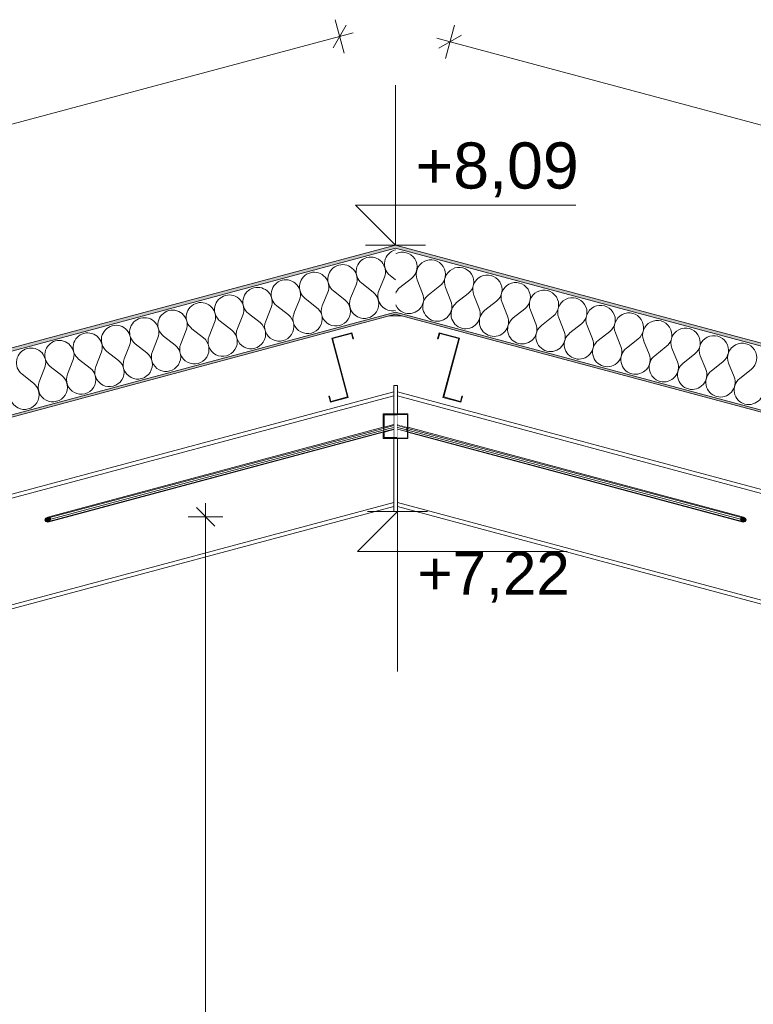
# Model space of a CAD drawing. Header units: millimetres. Extents: x -12989 to 381717, y -50461 to 30884.
# Tile 33 of 63: x 369814 to 372198, y -40338 to -37138. Entities that reach past the tile are written whole.
import ezdxf

# ---------------------------------------------------------------- set-up
doc = ezdxf.new("R2010")
doc.units = ezdxf.units.MM
doc.header["$MEASUREMENT"] = 0
doc.linetypes.add('Wipeout_Contour', pattern=[1000, 0, -1000])
for name, color, linetype in [('A_WYM_SYTUACJA', 7, 'Continuous'), ('AS_Belki.Import IFC', 7, 'Continuous'), ('AS_Blachy.Import IFC', 7, 'Continuous'), ('Nowe_04-ŚCIANY DZIAŁOWE', 7, 'Continuous'), ('Nowe_A__DACHY', 7, 'Continuous'), ('Nowe_A__SCIANY', 7, 'Continuous'), ('Nowe_A_WYM', 7, 'Continuous')]:
    doc.layers.add(name, color=color, linetype=linetype)
for name, color, linetype, lineweight in [('A_WYM_SYTUACJA_Nr_pióra__1', 7, 'Continuous', 13), ('A_WYM_SYTUACJA_Nr_pióra__45', 7, 'Continuous', 15), ('A_WYM_SYTUACJA_Nr_pióra__85', 7, 'Continuous', 13), ('AS_Belki.Import IFC_Nr_pióra__1', 7, 'Continuous', 13), ('AS_Belki.Import IFC_Nr_pióra__90', 7, 'Continuous', 13), ('AS_Blachy.Import IFC_Nr_pióra__4', 7, 'Continuous', 13), ('Nowe_04-ŚCIANY DZIAŁOWE_Nr_pióra__87', 7, 'Continuous', 13), ('Nowe_A__DACHY_Nr_pióra__52', 7, 'Continuous', 15), ('Nowe_A__DACHY_Nr_pióra__72', 7, 'Continuous', 13), ('Nowe_A_WYM_Nr_pióra__1', 7, 'Continuous', 13), ('Nowe_A_WYM_Nr_pióra__45', 7, 'Continuous', 15), ('Nowe_A_WYM_Nr_pióra__85', 7, 'Continuous', 13)]:
    doc.layers.add(name, color=color, linetype=linetype, lineweight=lineweight)
doc.layers.add('Nowe_A__DACHY_Nr_pióra__162', color=7, linetype='Continuous', lineweight=5, true_color=0x6a6a6a)
doc.layers.add('Nowe_A__DACHY_Nr_pióra__174', color=7, linetype='Continuous', lineweight=5, true_color=0x6a6a6a)
doc.styles.add('STYL_AUTOMATYCZNY_5', font='arial.ttf')
doc.dimstyles.new('STYL_AUTOMATYCZNY__1', dxfattribs={"dimtxt": 139.999998, "dimasz": 57, "dimexe": 0.18, "dimexo": 0.0625, "dimgap": 0, "dimtad": 1, "dimdec": 0, "dimlfac": 0.1, "dimzin": 0, "dimdsep": 46, "dimtxsty": 'STYL_AUTOMATYCZNY_5', "dimblk": 'ARROWHEAD_6', "dimblk1": 'ARROWHEAD_6', "dimblk2": 'ARROWHEAD_6', "dimcen": 0.09, "dimse1": 1, "dimse2": 1, "dimclrd": 7, "dimclre": 7, "dimclrt": 7, "dimadec": 0, "dimazin": 0, "dimtfac": 1, "dimtdec": 4, "dimtmove": 0, "dimatfit": 3, "dimfxl": 0, "dimtolj": 1, "dimtzin": 0, "dimarcsym": 0})

# ---------------------------------------------------------------- blocks, each defined once
blk = doc.blocks.new('ElemPrzekroju_3_1', base_point=(363535.4, -45960.6))
at = {"color": 254, "linetype": 'Wipeout_Contour', "lineweight": 0, "ltscale": 1118959.021062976}
blk.add_wipeout([(371015.4, -38100.7), (371055.4, -38100.7), (371035.4, -38095.3)], dxfattribs=at).dxf.layer = 'Nowe_A__SCIANY'
blk = doc.blocks.new('ElemPrzekroju_19_1', base_point=(363535.4, -45960.6))
at = {"layer": 'Nowe_04-ŚCIANY DZIAŁOWE_Nr_pióra__87', "color": 7, "linetype": 'Continuous', "lineweight": 13}
blk.add_line((371015.4, -38100.7), (371055.4, -38100.7), dxfattribs=at)
at = {"color": 254, "linetype": 'Wipeout_Contour', "lineweight": 0, "ltscale": 18532288.84054093}
blk.add_wipeout([(364085.4, -40868.8), (364085.4, -45960.6), (365405.4, -45960.6), (365385.4, -45940.6), (365385.4, -44980.6), (365405.4, -44960.6), (365385.4, -44940.6), (365385.4, -43980.6), (365405.4, -43960.6), (365385.4, -43940.6), (365385.4, -42980.6), (365405.4, -42960.6), (365385.4, -42940.6), (365385.4, -42890.6), (365535.4, -42890.6), (365535.4, -42940.6), (365515.4, -42960.6), (365535.4, -42980.6), (365535.4, -43940.6), (365515.4, -43960.6), (365535.4, -43980.6), (365535.4, -44940.6), (365515.4, -44960.6), (365535.4, -44980.6), (365535.4, -45940.6), (365515.4, -45960.6), (368165.8, -45960.6), (368165.8, -43900.6), (369175.8, -43900.6), (369175.8, -45960.6), (377985.4, -45960.6), (377985.4, -40868.8), (377979.8, -40879.2), (376871, -40282.5), (376876.7, -40272), (376874.1, -40270.6), (376865.7, -40301.8), (376827, -40291.4), (376832.2, -40272.1), (371041.4, -38720.5), (371041.4, -38736.8), (371029.4, -38736.8), (371029.4, -38720.5), (365238.6, -40272.1), (365243.8, -40291.4), (365205.1, -40301.8), (365196.8, -40270.6), (365194.1, -40272), (365199.8, -40282.5), (364091, -40879.2)], dxfattribs=at).dxf.layer = 'Nowe_04-ŚCIANY DZIAŁOWE'
blk = doc.blocks.new('ElemPrzekroju_71_1', base_point=(363535.4, -45960.6))
at = {"color": 254, "linetype": 'Wipeout_Contour', "lineweight": 0, "ltscale": 1492093.251625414}
blk.add_wipeout([(371041.4, -38422.3), (371029.4, -38422.3), (371029.4, -38496.3), (371041.4, -38496.3)], dxfattribs=at).dxf.layer = 'AS_Blachy.Import IFC'
at = {"color": 254, "linetype": 'Wipeout_Contour', "lineweight": 0, "ltscale": 1492057.723251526}
blk.add_wipeout([(371029.4, -38419.3), (371041.4, -38419.3), (371041.4, -38326.8), (371029.4, -38326.8)], dxfattribs=at).dxf.layer = 'AS_Blachy.Import IFC'
at = {"color": 254, "linetype": 'Wipeout_Contour', "lineweight": 0, "ltscale": 1492158.920556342}
blk.add_wipeout([(371029.4, -38736.8), (371041.4, -38736.8), (371041.4, -38499.3), (371029.4, -38499.3)], dxfattribs=at).dxf.layer = 'AS_Blachy.Import IFC'
at = {"layer": 'AS_Blachy.Import IFC_Nr_pióra__4', "color": 7, "linetype": 'Continuous', "lineweight": 13}
for p, q in [((371029.4, -38347.8), (371029.4, -38326.8)), ((371041.4, -38326.8), (371029.4, -38326.8)), ((371041.4, -38347.8), (371041.4, -38326.8)), ((371029.4, -38419.3), (371029.4, -38360.9)), ((371041.4, -38419.3), (371041.4, -38360.9)), ((371029.4, -38496.3), (371029.4, -38422.3)), ((371041.4, -38496.3), (371041.4, -38422.3)), ((371029.4, -38707.3), (371029.4, -38499.3)), ((371041.4, -38707.3), (371041.4, -38499.3)), ((371029.4, -38736.8), (371029.4, -38720.5)), ((371041.4, -38736.8), (371041.4, -38720.5)), ((371041.4, -38736.8), (371029.4, -38736.8))]:
    blk.add_line(p, q, dxfattribs=at)
blk = doc.blocks.new('*X96', base_point=(363535.4, -45960.6))
at = {"layer": 'Nowe_A__DACHY_Nr_pióra__174', "color": 251, "linetype": 'Continuous', "lineweight": 5, "true_color": 0x6a6a6a}
for p, q in [((371087.2, -37978.7), (371049.7, -38008.1)), ((371105.6, -37983.6), (371123.3, -38027.8)), ((371179.2, -38003.4), (371141.7, -38032.8)), ((371197.6, -38008.3), (371215.3, -38052.5)), ((371271.1, -38028), (371233.7, -38057.4)), ((371289.5, -38032.9), (371307.3, -38077.1)), ((371363.1, -38052.6), (371325.7, -38082.1)), ((371381.5, -38057.6), (371399.3, -38101.8)), ((371455.1, -38077.3), (371417.7, -38106.7)), ((371473.5, -38082.2), (371491.3, -38126.4)), ((371547.1, -38101.9), (371509.7, -38131.4)), ((371565.5, -38106.9), (371583.3, -38151.1)), ((371639.1, -38126.6), (371601.7, -38156)), ((371657.5, -38131.5), (371675.3, -38175.7)), ((371731.1, -38151.2), (371693.7, -38180.6)), ((371749.5, -38156.2), (371767.2, -38200.4)), ((371823.1, -38175.9), (371785.6, -38205.3)), ((371841.5, -38180.8), (371859.2, -38225)), ((371915.1, -38200.5), (371877.6, -38229.9)), ((371933.5, -38205.5), (371951.2, -38249.7)), ((372007.1, -38225.2), (371969.6, -38254.6)), ((372025.5, -38230.1), (372043.2, -38274.3)), ((372099.1, -38249.8), (372061.6, -38279.2)), ((372117.5, -38254.8), (372135.2, -38299)), ((372191.1, -38274.5), (372153.6, -38303.9))]:
    blk.add_line(p, q, dxfattribs=at)
for centre, start, end in [((371057.8, -37941.2), 308.1301, 117.9982), ((371149.8, -37965.9), 308.1301, 201.8699), ((371241.7, -37990.5), 308.1301, 201.8699), ((371333.7, -38015.2), 308.1301, 201.8699), ((371079.1, -38045.6), 128.1301, 156.5966), ((371425.7, -38039.8), 308.1301, 201.8699), ((371517.7, -38064.5), 308.1301, 201.8699), ((371079.1, -38045.6), 255, 21.8699), ((371171.1, -38070.2), 128.1301, 255), ((371171.1, -38070.2), 255, 21.8699), ((371609.7, -38089.1), 308.1301, 201.8699), ((371079.1, -38045.6), 203.4034, 255), ((371263.1, -38094.9), 128.1301, 255), ((371263.1, -38094.9), 255, 21.8699), ((371355.1, -38119.5), 128.1301, 255), ((371701.7, -38113.8), 308.1301, 201.8699), ((371355.1, -38119.5), 255, 21.8699), ((371447.1, -38144.2), 128.1301, 255), ((371793.7, -38138.4), 308.1301, 201.8699), ((371885.7, -38163.1), 308.1301, 201.8699), ((371447.1, -38144.2), 255, 21.8699), ((371539.1, -38168.8), 128.1301, 255), ((371977.7, -38187.7), 308.1301, 201.8699), ((371539.1, -38168.8), 255, 21.8699), ((371631.1, -38193.5), 128.1301, 255), ((371631.1, -38193.5), 255, 21.8699), ((371723.1, -38218.1), 128.1301, 255), ((372069.7, -38212.4), 308.1301, 201.8699), ((371723.1, -38218.1), 255, 21.8699), ((371815, -38242.8), 128.1301, 255), ((372161.7, -38237), 308.1301, 201.8699), ((371815, -38242.8), 255, 21.8699), ((371907, -38267.4), 128.1301, 255), ((371907, -38267.4), 255, 21.8699), ((371999, -38292.1), 128.1301, 255), ((371999, -38292.1), 255, 21.8699), ((372091, -38316.7), 128.1301, 255), ((372091, -38316.7), 255, 21.8699), ((372183, -38341.4), 128.1301, 255), ((372183, -38341.4), 255, 21.8699)]:
    blk.add_arc(centre, 47.6, start, end, dxfattribs=at)
blk = doc.blocks.new('*X97', base_point=(363535.4, -45960.6))
at = {"layer": 'Nowe_A__DACHY_Nr_pióra__162', "linetype": 'Continuous', "lineweight": 5, "true_color": 0x6a6a6a}
blk.add_hatch(color=251, dxfattribs=at).paths.add_polyline_path([(371035.4, -38088.1), (371035.4, -38095.3), (378565.4, -40113), (378565.4, -40105.7)])
blk = doc.blocks.new('ElemPrzekroju_84_1', base_point=(363535.4, -45960.6))
at = {"layer": 'Nowe_A__DACHY_Nr_pióra__162', "linetype": 'Continuous', "lineweight": 0, "true_color": 0x353535}
blk.add_hatch(color=250, dxfattribs=at).paths.add_polyline_path([(371035.4, -37881), (378565.4, -39898.7), (378565.4, -39888.3), (371035.4, -37870.7)])
at = {"color": 254, "linetype": 'Wipeout_Contour', "lineweight": 0, "ltscale": 1507295.40112912}
blk.add_wipeout([(371035.4, -38088.1), (378565.4, -40105.7), (378565.4, -39898.7), (371035.4, -37881)], dxfattribs=at).dxf.layer = 'Nowe_A__DACHY'
at = {"layer": 'Nowe_A__DACHY', "lineweight": 0}
blk.add_blockref('*X96', (363535.4, -45960.6), dxfattribs=at)
at = {"color": 254, "linetype": 'Wipeout_Contour', "lineweight": 0, "ltscale": 1507339.749444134}
blk.add_wipeout([(371035.4, -38088.1), (371035.4, -38095.3), (378565.4, -40113), (378565.4, -40105.7)], dxfattribs=at).dxf.layer = 'Nowe_A__DACHY'
at = {"layer": 'Nowe_A__DACHY_Nr_pióra__52', "color": 7, "linetype": 'Continuous', "lineweight": 15}
for p, q in [((371035.4, -37870.7), (378565.4, -39888.3)), ((371035.4, -37881), (378565.4, -39898.7)), ((371035.4, -38088.1), (378565.4, -40105.7))]:
    blk.add_line(p, q, dxfattribs=at)
at = {"layer": 'Nowe_A__DACHY_Nr_pióra__72', "color": 7, "linetype": 'Continuous', "lineweight": 13}
blk.add_line((371035.4, -38095.3), (378385.4, -40064.8), dxfattribs=at)
at = {"layer": 'Nowe_A__DACHY', "lineweight": 0}
blk.add_blockref('*X97', (363535.4, -45960.6), dxfattribs=at)
blk = doc.blocks.new('*X99', base_point=(363535.4, -45960.6))
at = {"layer": 'Nowe_A__DACHY_Nr_pióra__174', "color": 251, "linetype": 'Continuous', "lineweight": 5, "true_color": 0x6a6a6a}
for p, q in [((370981.2, -38018.8), (370999, -37974.6)), ((371035.4, -37983.8), (371017.4, -37969.7)), ((370870.9, -38048.4), (370833.4, -38019)), ((370889.2, -38043.4), (370907, -37999.2)), ((370962.8, -38023.7), (370925.4, -37994.3)), ((370705.3, -38092.7), (370723, -38048.5)), ((370778.9, -38073), (370741.4, -38043.6)), ((370797.3, -38068.1), (370815, -38023.9)), ((370613.3, -38117.4), (370631, -38073.2)), ((370686.9, -38097.7), (370649.4, -38068.3)), ((370502.9, -38147), (370465.4, -38117.6)), ((370521.3, -38142), (370539, -38097.8)), ((370594.9, -38122.3), (370557.4, -38092.9)), ((370337.3, -38191.3), (370355, -38147.1)), ((370410.9, -38171.6), (370373.4, -38142.2)), ((370429.3, -38166.7), (370447, -38122.5)), ((370245.3, -38216), (370263, -38171.8)), ((370318.9, -38196.3), (370281.4, -38166.9)), ((370153.3, -38240.6), (370171, -38196.4)), ((370226.9, -38220.9), (370189.4, -38191.5)), ((369969.3, -38289.9), (369987.1, -38245.7)), ((370042.9, -38270.2), (370005.5, -38240.8)), ((370061.3, -38265.3), (370079.1, -38221.1)), ((370134.9, -38245.6), (370097.5, -38216.2)), ((369877.3, -38314.6), (369895.1, -38270.4)), ((369950.9, -38294.9), (369913.5, -38265.5)), ((369858.9, -38319.5), (369821.5, -38290.1))]:
    blk.add_line(p, q, dxfattribs=at)
for centre, start, end in [((371046.8, -37932.2), 105, 231.8699), ((371046.8, -37932.2), 103.8235, 105), ((370954.8, -37956.9), 105, 231.8699), ((370954.8, -37956.9), 338.1301, 105), ((370862.8, -37981.5), 105, 231.8699), ((370862.8, -37981.5), 338.1301, 105), ((370678.8, -38030.8), 105, 231.8699), ((370678.8, -38030.8), 338.1301, 105), ((370770.8, -38006.2), 105, 231.8699), ((370770.8, -38006.2), 338.1301, 105), ((370586.8, -38055.5), 105, 231.8699), ((370586.8, -38055.5), 338.1301, 105), ((371025.4, -38036.5), 158.1301, 282.0846), ((370494.8, -38080.1), 105, 231.8699), ((370494.8, -38080.1), 338.1301, 105), ((370841.4, -38085.8), 158.1301, 51.8699), ((370933.4, -38061.2), 158.1301, 51.8699), ((370310.8, -38129.4), 105, 231.8699), ((370310.8, -38129.4), 338.1301, 105), ((370402.8, -38104.8), 105, 231.8699), ((370402.8, -38104.8), 338.1301, 105), ((370749.5, -38110.5), 158.1301, 51.8699), ((370218.8, -38154), 105, 231.8699), ((370218.8, -38154), 338.1301, 105), ((370657.5, -38135.1), 158.1301, 51.8699), ((370126.9, -38178.7), 105, 231.8699), ((370126.9, -38178.7), 338.1301, 105), ((370473.5, -38184.4), 158.1301, 51.8699), ((370565.5, -38159.8), 158.1301, 51.8699), ((369942.9, -38228), 338.1301, 105), ((370034.9, -38203.3), 105, 231.8699), ((370034.9, -38203.3), 338.1301, 105), ((370381.5, -38209.1), 158.1301, 51.8699), ((369850.9, -38252.6), 105, 231.8699), ((369850.9, -38252.6), 338.1301, 105), ((369942.9, -38228), 105, 231.8699), ((370289.5, -38233.7), 158.1301, 51.8699), ((370105.5, -38283), 158.1301, 51.8699), ((370197.5, -38258.4), 158.1301, 51.8699), ((370013.5, -38307.7), 158.1301, 51.8699), ((369921.5, -38332.3), 158.1301, 51.8699), ((369829.5, -38357), 158.1301, 51.8699)]:
    blk.add_arc(centre, 47.6, start, end, dxfattribs=at)
blk = doc.blocks.new('*X100', base_point=(363535.4, -45960.6))
at = {"layer": 'Nowe_A__DACHY_Nr_pióra__162', "linetype": 'Continuous', "lineweight": 5, "true_color": 0x6a6a6a}
blk.add_hatch(color=251, dxfattribs=at).paths.add_polyline_path([(363505.4, -40105.7), (363505.4, -40113), (371035.4, -38095.3), (371035.4, -38088.1)])
blk = doc.blocks.new('ElemPrzekroju_85_1', base_point=(363535.4, -45960.6))
at = {"layer": 'Nowe_A__DACHY_Nr_pióra__162', "linetype": 'Continuous', "lineweight": 0, "true_color": 0x353535}
blk.add_hatch(color=250, dxfattribs=at).paths.add_polyline_path([(371035.4, -37870.7), (363505.4, -39888.3), (363505.4, -39898.7), (371035.4, -37881)])
at = {"color": 254, "linetype": 'Wipeout_Contour', "lineweight": 0, "ltscale": 1477349.010980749}
blk.add_wipeout([(363505.4, -40105.7), (371035.4, -38088.1), (371035.4, -37881), (363505.4, -39898.7)], dxfattribs=at).dxf.layer = 'Nowe_A__DACHY'
at = {"layer": 'Nowe_A__DACHY', "lineweight": 0}
blk.add_blockref('*X99', (363535.4, -45960.6), dxfattribs=at)
at = {"color": 254, "linetype": 'Wipeout_Contour', "lineweight": 0, "ltscale": 1477394.281403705}
blk.add_wipeout([(363505.4, -40105.7), (363505.4, -40113), (371035.4, -38095.3), (371035.4, -38088.1)], dxfattribs=at).dxf.layer = 'Nowe_A__DACHY'
at = {"layer": 'Nowe_A__DACHY_Nr_pióra__52', "color": 7, "linetype": 'Continuous', "lineweight": 15}
for p, q in [((371035.4, -37870.7), (363505.4, -39888.3)), ((371035.4, -37881), (363505.4, -39898.7)), ((371035.4, -38088.1), (363505.4, -40105.7))]:
    blk.add_line(p, q, dxfattribs=at)
at = {"layer": 'Nowe_A__DACHY_Nr_pióra__72', "color": 7, "linetype": 'Continuous', "lineweight": 13}
blk.add_line((371035.4, -38095.3), (363685.4, -40064.8), dxfattribs=at)
at = {"layer": 'Nowe_A__DACHY', "lineweight": 0}
blk.add_blockref('*X100', (363535.4, -45960.6), dxfattribs=at)
blk = doc.blocks.new('ElemPrzekroju_104_1', base_point=(363535.4, -45960.6))
at = {"layer": 'AS_Belki.Import IFC', "linetype": 'Continuous', "lineweight": 0, "true_color": 0x000000}
blk.add_hatch(color=18, dxfattribs=at).paths.add_polyline_path([(371252.4, -38361.9), (371250.4, -38361.3), (371245.8, -38378.7), (371191.7, -38364.2), (371242.9, -38173), (371177.2, -38155.4), (371172.1, -38174.7), (371174, -38175.2), (371178.7, -38157.8), (371240.5, -38174.4), (371189.2, -38365.6), (371247.2, -38381.2)])
at = {"layer": 'AS_Belki.Import IFC_Nr_pióra__1', "color": 7, "linetype": 'Continuous', "lineweight": 13}
for p, q in [((371177.2, -38155.4), (371172.1, -38174.7)), ((371172.1, -38174.7), (371174, -38175.2)), ((371178.7, -38157.8), (371174, -38175.2)), ((371177.2, -38155.4), (371242.9, -38173)), ((371178.7, -38157.8), (371240.5, -38174.4)), ((371240.5, -38174.4), (371189.2, -38365.6)), ((371242.9, -38173), (371191.7, -38364.2)), ((371189.2, -38365.6), (371247.2, -38381.2)), ((371191.7, -38364.2), (371245.8, -38378.7)), ((371250.4, -38361.3), (371245.8, -38378.7)), ((371252.4, -38361.9), (371247.2, -38381.2)), ((371250.4, -38361.3), (371252.4, -38361.9))]:
    blk.add_line(p, q, dxfattribs=at)
blk = doc.blocks.new('ElemPrzekroju_113_1', base_point=(363535.4, -45960.6))
at = {"color": 254, "linetype": 'Wipeout_Contour', "lineweight": 0, "ltscale": 1480987.00366384}
blk.add_wipeout([(371029.4, -38707.3), (365235.3, -40259.9), (365238.6, -40272.1), (371029.4, -38720.5)], dxfattribs=at).dxf.layer = 'AS_Belki.Import IFC'
at = {"color": 254, "linetype": 'Wipeout_Contour', "lineweight": 0, "ltscale": 1480660.788928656}
blk.add_wipeout([(365145.4, -39924.4), (365148.7, -39936.7), (371029.4, -38360.9), (371029.4, -38347.8)], dxfattribs=at).dxf.layer = 'AS_Belki.Import IFC'
at = {"layer": 'AS_Belki.Import IFC_Nr_pióra__90', "color": 7, "linetype": 'Continuous', "lineweight": 13}
for p, q in [((371029.4, -38347.8), (371029.4, -38360.9)), ((365235.3, -40259.9), (371029.4, -38707.3)), ((365238.6, -40272.1), (371029.4, -38720.5)), ((371029.4, -38707.3), (371029.4, -38720.5))]:
    blk.add_line(p, q, dxfattribs=at)
at = {"color": 254, "linetype": 'Wipeout_Contour', "lineweight": 0, "ltscale": 1491999.711961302}
blk.add_wipeout([(370998.4, -38461.8), (371029.4, -38453.5), (371029.4, -38422.3), (370998.4, -38422.3)], dxfattribs=at).dxf.layer = 'AS_Belki.Import IFC'
at = {"color": 254, "linetype": 'Wipeout_Contour', "lineweight": 0, "ltscale": 1865007.678549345}
blk.add_wipeout([(370998.4, -38496.3), (371029.4, -38496.3), (371029.4, -38469.8), (370998.8, -38478), (370998.4, -38478.1)], dxfattribs=at).dxf.layer = 'AS_Belki.Import IFC'
at = {"layer": 'AS_Belki.Import IFC_Nr_pióra__90', "color": 7, "linetype": 'Continuous', "lineweight": 13}
for p, q in [((365145.4, -39924.4), (371029.4, -38347.8)), ((365148.7, -39936.7), (371029.4, -38360.9))]:
    blk.add_line(p, q, dxfattribs=at)
blk = doc.blocks.new('ElemPrzekroju_115_1', base_point=(363535.4, -45960.6))
at = {"color": 254, "linetype": 'Wipeout_Contour', "lineweight": 0, "ltscale": 1494468.921404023}
blk.add_wipeout([(372159, -38756.4), (371075.4, -38466.1), (371075.4, -38472.2), (372156, -38761.8)], dxfattribs=at).dxf.layer = 'AS_Belki.Import IFC'
at = {"color": 254, "linetype": 'Wipeout_Contour', "lineweight": 0, "ltscale": 1494476.9255084}
blk.add_wipeout([(372165.7, -38754.8), (371075.4, -38462.6), (371075.4, -38466.1), (372159, -38756.4)], dxfattribs=at).dxf.layer = 'AS_Belki.Import IFC'
at = {"color": 254, "linetype": 'Wipeout_Contour', "lineweight": 0, "ltscale": 1494470.732917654}
blk.add_wipeout([(372156, -38761.8), (371075.4, -38472.2), (371075.4, -38477.6), (372158.4, -38767.8)], dxfattribs=at).dxf.layer = 'AS_Belki.Import IFC'
at = {"color": 254, "linetype": 'Wipeout_Contour', "lineweight": 0, "ltscale": 1494481.299810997}
blk.add_wipeout([(372158.4, -38767.8), (371075.4, -38477.6), (371075.4, -38478.9), (372164.9, -38770.9)], dxfattribs=at).dxf.layer = 'AS_Belki.Import IFC'
at = {"layer": 'AS_Belki.Import IFC', "linetype": 'Continuous', "lineweight": 0, "true_color": 0x000000}
blk.add_hatch(color=18, dxfattribs=at).paths.add_polyline_path([(372159, -38756.4), (372156, -38761.8), (372158.4, -38767.8), (372164.9, -38770.9), (372171.7, -38769.2), (372174.7, -38763.8), (372172.2, -38757.8), (372165.7, -38754.8)])
at = {"layer": 'AS_Belki.Import IFC_Nr_pióra__1', "color": 7, "linetype": 'Continuous', "lineweight": 13}
for p, q in [((372159, -38756.4), (372156, -38761.8)), ((372165.7, -38754.8), (372159, -38756.4)), ((372165.7, -38754.8), (372172.2, -38757.8)), ((372172.2, -38757.8), (372174.7, -38763.8)), ((372156, -38761.8), (372158.4, -38767.8)), ((372158.4, -38767.8), (372164.9, -38770.9)), ((372171.7, -38769.2), (372164.9, -38770.9)), ((372174.7, -38763.8), (372171.7, -38769.2))]:
    blk.add_line(p, q, dxfattribs=at)
at = {"color": 254, "linetype": 'Wipeout_Contour', "lineweight": 0, "ltscale": 1492183.172240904}
blk.add_wipeout([(371041.4, -38468.5), (371072.4, -38476.8), (371072.4, -38471.4), (371041.4, -38463.1)], dxfattribs=at).dxf.layer = 'AS_Belki.Import IFC'
at = {"color": 254, "linetype": 'Wipeout_Contour', "lineweight": 0, "ltscale": 1492184.546183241}
blk.add_wipeout([(371041.4, -38468.5), (371041.4, -38469.8), (371072.4, -38478.1), (371072.4, -38476.8)], dxfattribs=at).dxf.layer = 'AS_Belki.Import IFC'
at = {"color": 254, "linetype": 'Wipeout_Contour', "lineweight": 0, "ltscale": 1492180.795906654}
blk.add_wipeout([(371041.4, -38463.1), (371072.4, -38471.4), (371072.4, -38465.2), (371041.4, -38456.9)], dxfattribs=at).dxf.layer = 'AS_Belki.Import IFC'
at = {"color": 254, "linetype": 'Wipeout_Contour', "lineweight": 0, "ltscale": 1492178.809306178}
blk.add_wipeout([(371041.4, -38453.5), (371041.4, -38456.9), (371072.4, -38465.2), (371072.4, -38461.8)], dxfattribs=at).dxf.layer = 'AS_Belki.Import IFC'
at = {"layer": 'AS_Belki.Import IFC_Nr_pióra__90', "color": 7, "linetype": 'Continuous', "lineweight": 13}
for p, q in [((371041.4, -38453.5), (371072.4, -38461.8)), ((371041.4, -38456.9), (371072.4, -38465.2)), ((371041.4, -38463.1), (371072.4, -38471.4)), ((371041.4, -38468.5), (371072.4, -38476.8)), ((371041.4, -38469.8), (371072.4, -38478.1)), ((371075.4, -38462.6), (372165.7, -38754.8)), ((371075.4, -38466.1), (372159, -38756.4)), ((371075.4, -38472.2), (372156, -38761.8)), ((371075.4, -38477.6), (372158.4, -38767.8)), ((371075.4, -38478.9), (372164.9, -38770.9))]:
    blk.add_line(p, q, dxfattribs=at)
blk = doc.blocks.new('ElemPrzekroju_118_1', base_point=(363535.4, -45960.6))
at = {"layer": 'AS_Belki.Import IFC', "linetype": 'Continuous', "lineweight": 0, "true_color": 0x000000}
h = blk.add_hatch(color=18, dxfattribs=at)
h.paths.add_polyline_path([(371075.4, -38419.3), (370995.4, -38419.3), (370995.4, -38499.3), (371075.4, -38499.3)])
h.paths.add_polyline_path([(370998.4, -38496.3), (370998.4, -38422.3), (371072.4, -38422.3), (371072.4, -38496.3)], flags=0)
at = {"layer": 'AS_Belki.Import IFC_Nr_pióra__1', "color": 7, "linetype": 'Continuous', "lineweight": 13}
for p, q in [((370995.4, -38419.3), (370995.4, -38499.3)), ((371075.4, -38419.3), (370995.4, -38419.3)), ((370998.4, -38422.3), (370998.4, -38496.3)), ((371072.4, -38422.3), (370998.4, -38422.3)), ((371072.4, -38422.3), (371072.4, -38496.3)), ((371075.4, -38419.3), (371075.4, -38499.3)), ((371075.4, -38499.3), (370995.4, -38499.3)), ((371072.4, -38496.3), (370998.4, -38496.3))]:
    blk.add_line(p, q, dxfattribs=at)
blk = doc.blocks.new('ElemPrzekroju_122_1', base_point=(363535.4, -45960.6))
at = {"color": 254, "linetype": 'Wipeout_Contour', "lineweight": 0, "ltscale": 1504069.301764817}
blk.add_wipeout([(371041.4, -38707.3), (371041.4, -38720.5), (376832.2, -40272.1), (376835.5, -40259.9)], dxfattribs=at).dxf.layer = 'AS_Belki.Import IFC'
at = {"color": 254, "linetype": 'Wipeout_Contour', "lineweight": 0, "ltscale": 1504102.802707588}
blk.add_wipeout([(371041.4, -38347.8), (371041.4, -38360.9), (376922.1, -39936.7), (376925.4, -39924.4)], dxfattribs=at).dxf.layer = 'AS_Belki.Import IFC'
at = {"layer": 'AS_Belki.Import IFC_Nr_pióra__90', "color": 7, "linetype": 'Continuous', "lineweight": 13}
for p, q in [((371041.4, -38347.8), (371041.4, -38360.9)), ((371041.4, -38707.3), (376835.5, -40259.9)), ((371041.4, -38707.3), (371041.4, -38720.5)), ((371041.4, -38720.5), (376832.2, -40272.1))]:
    blk.add_line(p, q, dxfattribs=at)
at = {"color": 254, "linetype": 'Wipeout_Contour', "lineweight": 0, "ltscale": 1492189.468903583}
blk.add_wipeout([(371041.4, -38496.3), (371072.4, -38496.3), (371072.4, -38478.1), (371041.4, -38469.8)], dxfattribs=at).dxf.layer = 'AS_Belki.Import IFC'
at = {"color": 254, "linetype": 'Wipeout_Contour', "lineweight": 0, "ltscale": 1492170.796214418}
blk.add_wipeout([(371041.4, -38422.3), (371041.4, -38453.5), (371072.4, -38461.8), (371072.4, -38422.3)], dxfattribs=at).dxf.layer = 'AS_Belki.Import IFC'
at = {"layer": 'AS_Belki.Import IFC_Nr_pióra__90', "color": 7, "linetype": 'Continuous', "lineweight": 13}
for p, q in [((371041.4, -38347.8), (376925.4, -39924.4)), ((371041.4, -38360.9), (376922.1, -39936.7))]:
    blk.add_line(p, q, dxfattribs=at)
blk = doc.blocks.new('ElemPrzekroju_126_1', base_point=(363535.4, -45960.6))
at = {"layer": 'AS_Belki.Import IFC', "linetype": 'Continuous', "lineweight": 0, "true_color": 0x000000}
blk.add_hatch(color=18, dxfattribs=at).paths.add_polyline_path([(370818.4, -38361.9), (370823.6, -38381.2), (370881.6, -38365.6), (370830.3, -38174.4), (370892.1, -38157.8), (370896.8, -38175.2), (370898.7, -38174.7), (370893.6, -38155.4), (370827.9, -38173), (370879.1, -38364.2), (370825, -38378.7), (370820.4, -38361.3)])
at = {"layer": 'AS_Belki.Import IFC_Nr_pióra__1', "color": 7, "linetype": 'Continuous', "lineweight": 13}
for p, q in [((370893.6, -38155.4), (370827.9, -38173)), ((370827.9, -38173), (370879.1, -38364.2)), ((370892.1, -38157.8), (370830.3, -38174.4)), ((370830.3, -38174.4), (370881.6, -38365.6)), ((370892.1, -38157.8), (370896.8, -38175.2)), ((370893.6, -38155.4), (370898.7, -38174.7)), ((370898.7, -38174.7), (370896.8, -38175.2)), ((370820.4, -38361.3), (370818.4, -38361.9)), ((370818.4, -38361.9), (370823.6, -38381.2)), ((370820.4, -38361.3), (370825, -38378.7)), ((370881.6, -38365.6), (370823.6, -38381.2)), ((370879.1, -38364.2), (370825, -38378.7))]:
    blk.add_line(p, q, dxfattribs=at)
blk = doc.blocks.new('ElemPrzekroju_127_1', base_point=(363535.4, -45960.6))
at = {"color": 254, "linetype": 'Wipeout_Contour', "lineweight": 0, "ltscale": 1489845.798712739}
blk.add_wipeout([(370995.4, -38466.1), (369911.8, -38756.4), (369914.9, -38761.8), (370995.4, -38472.2)], dxfattribs=at).dxf.layer = 'AS_Belki.Import IFC'
at = {"color": 254, "linetype": 'Wipeout_Contour', "lineweight": 0, "ltscale": 1492009.712904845}
blk.add_wipeout([(371029.4, -38456.9), (370998.4, -38465.2), (370998.4, -38471.4), (371029.4, -38463.1)], dxfattribs=at).dxf.layer = 'AS_Belki.Import IFC'
at = {"color": 254, "linetype": 'Wipeout_Contour', "lineweight": 0, "ltscale": 1489834.351276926}
blk.add_wipeout([(369905.1, -38754.8), (369911.8, -38756.4), (370995.4, -38466.1), (370995.4, -38462.6)], dxfattribs=at).dxf.layer = 'AS_Belki.Import IFC'
at = {"color": 254, "linetype": 'Wipeout_Contour', "lineweight": 0, "ltscale": 1492007.726050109}
blk.add_wipeout([(370998.4, -38461.8), (370998.4, -38465.2), (371029.4, -38456.9), (371029.4, -38453.5)], dxfattribs=at).dxf.layer = 'AS_Belki.Import IFC'
at = {"color": 254, "linetype": 'Wipeout_Contour', "lineweight": 0, "ltscale": 1489848.726485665}
blk.add_wipeout([(369912.4, -38767.8), (370995.4, -38477.6), (370995.4, -38472.2), (369914.9, -38761.8)], dxfattribs=at).dxf.layer = 'AS_Belki.Import IFC'
at = {"color": 254, "linetype": 'Wipeout_Contour', "lineweight": 0, "ltscale": 1492012.089492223}
blk.add_wipeout([(370998.4, -38476.8), (371029.4, -38468.5), (371029.4, -38463.1), (370998.4, -38471.4)], dxfattribs=at).dxf.layer = 'AS_Belki.Import IFC'
at = {"color": 254, "linetype": 'Wipeout_Contour', "lineweight": 0, "ltscale": 1489841.418508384}
blk.add_wipeout([(369905.9, -38770.9), (370995.4, -38478.9), (370995.4, -38477.6), (369912.4, -38767.8)], dxfattribs=at).dxf.layer = 'AS_Belki.Import IFC'
at = {"layer": 'AS_Belki.Import IFC', "linetype": 'Continuous', "lineweight": 0, "true_color": 0x000000}
blk.add_hatch(color=18, dxfattribs=at).paths.add_polyline_path([(369914.9, -38761.8), (369911.8, -38756.4), (369905.1, -38754.8), (369898.6, -38757.8), (369896.1, -38763.8), (369899.1, -38769.2), (369905.9, -38770.9), (369912.4, -38767.8)])
at = {"layer": 'AS_Belki.Import IFC_Nr_pióra__1', "color": 7, "linetype": 'Continuous', "lineweight": 13}
for p, q in [((369898.6, -38757.8), (369896.1, -38763.8)), ((369905.1, -38754.8), (369898.6, -38757.8)), ((369905.1, -38754.8), (369911.8, -38756.4)), ((369911.8, -38756.4), (369914.9, -38761.8)), ((369896.1, -38763.8), (369899.1, -38769.2)), ((369899.1, -38769.2), (369905.9, -38770.9)), ((369912.4, -38767.8), (369905.9, -38770.9)), ((369914.9, -38761.8), (369912.4, -38767.8))]:
    blk.add_line(p, q, dxfattribs=at)
at = {"color": 254, "linetype": 'Wipeout_Contour', "lineweight": 0, "ltscale": 1492013.463617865}
blk.add_wipeout([(370998.4, -38478.1), (371029.4, -38469.8), (371029.4, -38468.5), (370998.4, -38476.8)], dxfattribs=at).dxf.layer = 'AS_Belki.Import IFC'
at = {"layer": 'AS_Belki.Import IFC_Nr_pióra__90', "color": 7, "linetype": 'Continuous', "lineweight": 13}
for p, q in [((369905.1, -38754.8), (370995.4, -38462.6)), ((369911.8, -38756.4), (370995.4, -38466.1)), ((370998.4, -38461.8), (371029.4, -38453.5)), ((370998.4, -38465.2), (371029.4, -38456.9)), ((370998.4, -38471.4), (371029.4, -38463.1)), ((370998.4, -38476.8), (371029.4, -38468.5)), ((370998.4, -38478.1), (371029.4, -38469.8)), ((369905.9, -38770.9), (370995.4, -38478.9)), ((369912.4, -38767.8), (370995.4, -38477.6)), ((369914.9, -38761.8), (370995.4, -38472.2))]:
    blk.add_line(p, q, dxfattribs=at)
blk = doc.blocks.new('*D172', base_point=(363535.4, -45960.6))
at = {"layer": 'Nowe_A_WYM_Nr_pióra__45', "color": 7, "linetype": 'Continuous', "lineweight": 15}
for p, q in [((370448.1, -38783.8), (370388.1, -38723.8)), ((370388.1, -45930.6), (370448.1, -45990.6))]:
    blk.add_line(p, q, dxfattribs=at)
at = {"layer": 'Nowe_A_WYM_Nr_pióra__85', "color": 7, "linetype": 'Continuous', "lineweight": 13}
for p, q in [((370418.1, -38753.8), (370418.1, -38708.8)), ((370474.3, -38753.8), (370361.8, -38753.8)), ((370418.1, -45960.6), (370418.1, -38753.8)), ((370474.3, -45960.6), (370361.8, -45960.6)), ((370418.1, -46005.6), (370418.1, -45960.6))]:
    blk.add_line(p, q, dxfattribs=at)
at = {"layer": 'Nowe_A_WYM_Nr_pióra__1', "color": 7, "lineweight": 13, "insert": (370390.1, -42517.4), "char_height": 140, "attachment_point": 7, "rotation": 90, "style": 'STYL_AUTOMATYCZNY_5'}
blk.add_mtext('\\A1;{\\pql;\\fArial|b0|i0|c238|p0;\\W1.000000;721}', dxfattribs=at)
blk = doc.blocks.new('ARROWHEAD_6')
at = {"color": 0, "linetype": 'Continuous', "lineweight": 0}
for p, q in [((0, 0), (-1, 0)), ((-0.5, -0.5), (0.5, 0.5))]:
    blk.add_line(p, q, dxfattribs=at)
blk = doc.blocks.new('Wymiary_10_1', base_point=(371035.4, -37870.7))
at = {"layer": 'A_WYM_SYTUACJA_Nr_pióra__45', "color": 7, "linetype": 'Continuous', "lineweight": 15}
for p, q in [((371035.4, -37870.7), (371035.4, -37350.7)), ((371035.4, -37870.7), (370905.4, -37740.7)), ((370905.4, -37740.7), (371035.4, -37740.7)), ((371035.4, -37740.7), (371620.9, -37740.7))]:
    blk.add_line(p, q, dxfattribs=at)
at = {"layer": 'A_WYM_SYTUACJA_Nr_pióra__85', "color": 7, "linetype": 'Continuous', "lineweight": 13}
for q in [(370937.9, -37870.7), (371132.9, -37870.7)]:
    blk.add_line((371035.4, -37870.7), q, dxfattribs=at)
at = {"layer": 'A_WYM_SYTUACJA_Nr_pióra__1', "color": 7, "lineweight": 13, "insert": (371100.4, -37714.7), "char_height": 150, "attachment_point": 7, "style": 'STYL_AUTOMATYCZNY_5'}
blk.add_mtext('\\A1;{\\pql;\\fArial|b0|i0|c238|p0;\\W1.000000;+8,09}', dxfattribs=at)
blk = doc.blocks.new('*D187', base_point=(363535.4, -45960.6))
at = {"layer": 'Nowe_A_WYM_Nr_pióra__45', "color": 7, "linetype": 'Continuous', "lineweight": 15}
for p, q in [((362543.3, -37900.7), (362483.3, -37840.7)), ((362483.3, -45950.6), (362543.3, -46010.6))]:
    blk.add_line(p, q, dxfattribs=at)
at = {"layer": 'Nowe_A_WYM_Nr_pióra__85', "color": 7, "linetype": 'Continuous', "lineweight": 13}
for p, q in [((362513.3, -37870.7), (362513.3, -37825.7)), ((362569.5, -37870.7), (362457, -37870.7)), ((362513.3, -45980.6), (362513.3, -37870.7)), ((362569.5, -45980.6), (362457, -45980.6)), ((362513.3, -46025.6), (362513.3, -45980.6))]:
    blk.add_line(p, q, dxfattribs=at)
at = {"layer": 'Nowe_A_WYM_Nr_pióra__1', "color": 7, "lineweight": 13, "insert": (362485.3, -42078.7), "char_height": 140, "attachment_point": 7, "rotation": 90, "style": 'STYL_AUTOMATYCZNY_5'}
blk.add_mtext('\\A1;{\\pql;\\fArial|b0|i0|c238|p0;\\W1.000000;811}', dxfattribs=at)
blk = doc.blocks.new('*D188', base_point=(363535.4, -45960.6))
at = {"layer": 'A_WYM_SYTUACJA_Nr_pióra__45', "color": 7, "linetype": 'Continuous', "lineweight": 15}
for p, q in [((370832.4, -37228.9), (370874.8, -37155.4)), ((363344.8, -39173.1), (363302.4, -39246.5))]:
    blk.add_line(p, q, dxfattribs=at)
at = {"layer": 'A_WYM_SYTUACJA_Nr_pióra__85', "color": 7, "linetype": 'Continuous', "lineweight": 13}
for p, q in [((370868.1, -37246.5), (370839, -37137.8)), ((370853.6, -37192.1), (370897.1, -37180.5)), ((363323.6, -39209.8), (370853.6, -37192.1)), ((363338.1, -39264.1), (363309, -39155.5)), ((363280.1, -39221.4), (363323.6, -39209.8))]:
    blk.add_line(p, q, dxfattribs=at)
at = {"layer": 'A_WYM_SYTUACJA_Nr_pióra__1', "color": 7, "lineweight": 13, "insert": (366926.6, -38215.4), "char_height": 140, "attachment_point": 7, "rotation": 15, "style": 'STYL_AUTOMATYCZNY_5'}
blk.add_mtext('\\A1;{\\pql;\\fArial|b0|i0|c238|p0;\\W1.000000;780}', dxfattribs=at)
blk = doc.blocks.new('*D189', base_point=(363535.4, -45960.6))
at = {"layer": 'A_WYM_SYTUACJA_Nr_pióra__45', "color": 7, "linetype": 'Continuous', "lineweight": 15}
for p, q in [((371249.3, -37188.4), (371175.8, -37230.9)), ((378705.8, -39248.5), (378779.3, -39206.1))]:
    blk.add_line(p, q, dxfattribs=at)
at = {"layer": 'A_WYM_SYTUACJA_Nr_pióra__85', "color": 7, "linetype": 'Continuous', "lineweight": 13}
for p, q in [((371198, -37264), (371227.1, -37155.3)), ((371169.1, -37198), (371212.5, -37209.7)), ((371212.5, -37209.7), (378742.5, -39227.3)), ((378728, -39281.6), (378757.1, -39173)), ((378742.5, -39227.3), (378786, -39239))]:
    blk.add_line(p, q, dxfattribs=at)
at = {"layer": 'A_WYM_SYTUACJA_Nr_pióra__1', "color": 7, "lineweight": 13, "insert": (374830.1, -38150), "char_height": 140, "attachment_point": 7, "rotation": 345, "style": 'STYL_AUTOMATYCZNY_5'}
blk.add_mtext('\\A1;{\\pql;\\fArial|b0|i0|c238|p0;\\W1.000000;780}', dxfattribs=at)
blk = doc.blocks.new('Wymiary_11_1', base_point=(371041.8, -38736.9))
at = {"layer": 'Nowe_A_WYM_Nr_pióra__45', "color": 7, "linetype": 'Continuous', "lineweight": 15}
for p, q in [((371041.8, -38736.9), (370911.8, -38866.9)), ((371041.8, -38736.9), (371041.8, -39256.9)), ((370911.8, -38866.9), (371041.8, -38866.9)), ((371041.8, -38866.9), (371592.6, -38866.9))]:
    blk.add_line(p, q, dxfattribs=at)
at = {"layer": 'Nowe_A_WYM_Nr_pióra__85', "color": 7, "linetype": 'Continuous', "lineweight": 13}
for q in [(370944.3, -38736.9), (371139.3, -38736.9)]:
    blk.add_line((371041.8, -38736.9), q, dxfattribs=at)
at = {"layer": 'Nowe_A_WYM_Nr_pióra__1', "color": 7, "lineweight": 13, "insert": (371106.8, -39032.9), "char_height": 140, "attachment_point": 7, "style": 'STYL_AUTOMATYCZNY_5'}
blk.add_mtext('\\A1;{\\pql;\\fArial|b0|i0|c238|p0;\\W1.000000;+7,22}', dxfattribs=at)

msp = doc.modelspace()

# ---------------------------------------------------------------- block references
at = {"layer": 'Nowe_A__SCIANY', "lineweight": 0}
msp.add_blockref('ElemPrzekroju_3_1', (363535.4, -45960.6), dxfattribs=at)

# ---------------------------------------------------------------- next in the draw order: block references
at = {"layer": 'Nowe_04-ŚCIANY DZIAŁOWE', "lineweight": 0}
msp.add_blockref('ElemPrzekroju_19_1', (363535.4, -45960.6), dxfattribs=at)

# ---------------------------------------------------------------- next in the draw order: block references
at = {"layer": 'AS_Blachy.Import IFC', "lineweight": 0}
msp.add_blockref('ElemPrzekroju_71_1', (363535.4, -45960.6), dxfattribs=at)

# ---------------------------------------------------------------- next in the draw order: block references
at = {"layer": 'Nowe_A__DACHY', "lineweight": 0}
msp.add_blockref('ElemPrzekroju_84_1', (363535.4, -45960.6), dxfattribs=at)

# ---------------------------------------------------------------- next in the draw order: block references
at = {"layer": 'AS_Belki.Import IFC', "lineweight": 0}
msp.add_blockref('ElemPrzekroju_104_1', (363535.4, -45960.6), dxfattribs=at)
at = {"layer": 'Nowe_A__DACHY', "lineweight": 0}
msp.add_blockref('ElemPrzekroju_85_1', (363535.4, -45960.6), dxfattribs=at)

# ---------------------------------------------------------------- next in the draw order: block references
at = {"layer": 'A_WYM_SYTUACJA', "color": 7, "linetype": 'Continuous', "lineweight": 13}
msp.add_blockref('Wymiary_10_1', (371035.4, -37870.7), dxfattribs=at)
at = {"layer": 'AS_Belki.Import IFC', "lineweight": 0}
msp.add_blockref('ElemPrzekroju_113_1', (363535.4, -45960.6), dxfattribs=at)

# ---------------------------------------------------------------- next in the draw order: block references
for name in ['ElemPrzekroju_126_1', 'ElemPrzekroju_115_1']:
    msp.add_blockref(name, (363535.4, -45960.6), dxfattribs=at)

# ---------------------------------------------------------------- next in the draw order: block references
msp.add_blockref('ElemPrzekroju_118_1', (363535.4, -45960.6), dxfattribs=at)

# ---------------------------------------------------------------- next in the draw order: block references
msp.add_blockref('ElemPrzekroju_122_1', (363535.4, -45960.6), dxfattribs=at)

# ---------------------------------------------------------------- next in the draw order: block references
msp.add_blockref('ElemPrzekroju_127_1', (363535.4, -45960.6), dxfattribs=at)

# ---------------------------------------------------------------- next in the draw order: block references
at = {"layer": 'Nowe_A_WYM', "color": 7, "linetype": 'Continuous', "lineweight": 13}
msp.add_blockref('Wymiary_11_1', (371041.8, -38736.9), dxfattribs=at)

# ---------------------------------------------------------------- next in the draw order: dimensions: what is measured, and where the dimension line sits
at = {"layer": 'A_WYM_SYTUACJA', "color": 7, "linetype": 'Continuous', "lineweight": 13}
for base, p1, p2, angle, picture, middle, turn in [((370853.6, -37192.1), (363505.4, -39888.3), (371035.4, -37870.7), 15, '*D188', (367062.9, -38106.4), 15), ((378742.5, -39227.3), (371035.4, -37870.7), (378565.4, -39888.3), 345, '*D189', (375002.5, -38123.7), 345)]:
    dim = msp.add_linear_dim(base=base, p1=p1, p2=p2, angle=angle, dimstyle='STYL_AUTOMATYCZNY__1', dxfattribs=at)
    dim.commit()
    dim.dimension.update_dxf_attribs({"geometry": picture, "text_midpoint": middle, "dimtype": 160, "text_rotation": turn})
at = {"layer": 'Nowe_A_WYM', "color": 7, "linetype": 'Continuous', "lineweight": 13}
for base, p1, p2, picture, middle in [((362513.3, -37870.7), (363585.4, -45980.6), (371035.4, -37870.7), '*D187', (362415.3, -41918.9)), ((370418.1, -38753.8), (370785.4, -45960.6), (371035.4, -38753.8), '*D172', (370320.1, -42357.5))]:
    dim = msp.add_linear_dim(base=base, p1=p1, p2=p2, angle=90, dimstyle='STYL_AUTOMATYCZNY__1', dxfattribs=at)
    dim.commit()
    dim.dimension.update_dxf_attribs({"geometry": picture, "text_midpoint": middle, "dimtype": 160, "text_rotation": 90})

doc.saveas('drawing.dxf')
